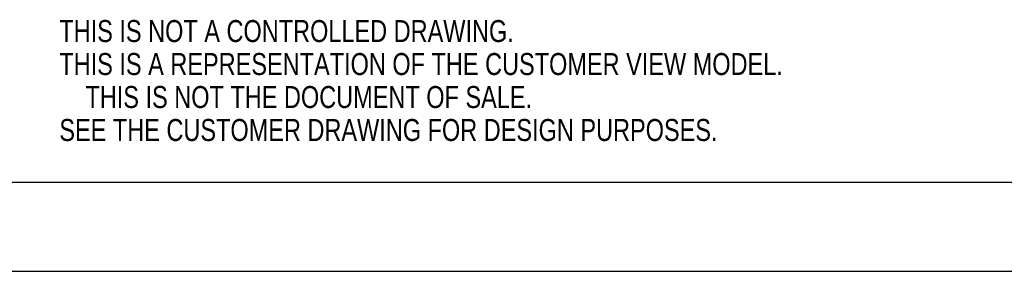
# Model space of a CAD drawing. Extents: x 0 to 420, y 0 to 297.
# Tile 2 of 10: x 171 to 273, y 0 to 26. Entities that reach past the tile are written whole.
import ezdxf

# ---------------------------------------------------------------- set-up
doc = ezdxf.new("R2010")
doc.units = 0
doc.header["$LTSCALE"] = 23.1
doc.layers.get('0').update_dxf_attribs({"linetype": 'CONTINUOUS'})
doc.styles.get("Standard").update_dxf_attribs({"font": 'txt', "width": 0.95})

msp = doc.modelspace()

# ---------------------------------------------------------------- linework, layer by layer
at = {"color": 7, "linetype": 'CONTINUOUS'}
for p, q in [((409.21, 9.23), (17.78, 9.23)), ((0, 0), (420, 0))]:
    msp.add_line(p, q, dxfattribs=at)

# ---------------------------------------------------------------- texts
at = {"color": 2, "linetype": 'CONTINUOUS', "width": 0.8}
for s, p in [('THIS IS NOT A CONTROLLED DRAWING.', (174.65, 23.84)), ('THIS IS A REPRESENTATION OF THE CUSTOMER VIEW MODEL.', (174.65, 20.41)), ('    THIS IS NOT THE DOCUMENT OF SALE.', (174.65, 16.98)), ('SEE THE CUSTOMER DRAWING FOR DESIGN PURPOSES.', (174.65, 13.55))]:
    msp.add_text(s, height=2.286, dxfattribs=at).set_placement(p)

doc.saveas('drawing.dxf')
